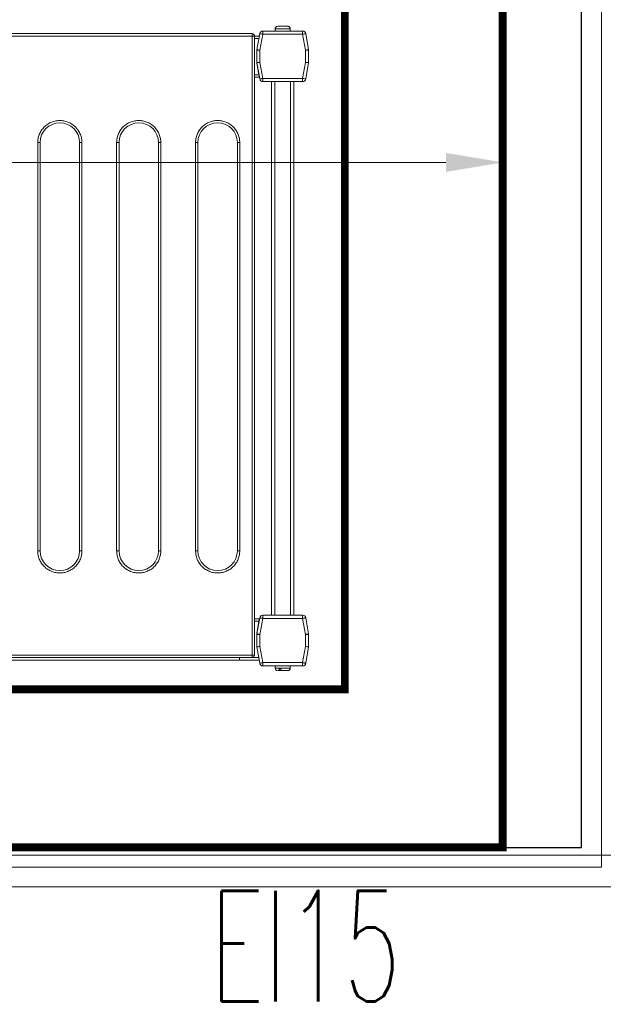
# Model space of a CAD drawing. Header units: millimetres. Extents: x -2074 to 12588, y -3630 to 101167.
# Tile 122 of 256: x 2522 to 2559, y 1347 to 1410. Entities that reach past the tile are written whole.
import ezdxf
from ezdxf.enums import TextEntityAlignment as Align

# ---------------------------------------------------------------- set-up
doc = ezdxf.new("R2010")
doc.units = ezdxf.units.MM
doc.linetypes.add('ACAD_ISO10W100', pattern=[18, 12, -3, 0, -3])
for name, color, linetype, lineweight in [('SelinAr_BUD_osie', 8, 'ACAD_ISO10W100', 18), ('SelinAr_BUD_wymiary', 7, 'Continuous', 18), ('SelinAr_BUD_ściany', 7, 'Continuous', 25), ('SelinAr_BUD_ściany struktura', 8, 'Continuous', 9), ('SelinAr_WYP_komory', 8, 'Continuous', 18), ('SelinAr_WYP_ppoż', 1, 'Continuous', 25)]:
    doc.layers.add(name, color=color, linetype=linetype, lineweight=lineweight)
doc.styles.add('Arch-Dim', font='romans.shx', dxfattribs={"width": 0.75})
doc.styles.add('style1', font='romans.shx', dxfattribs={"width": 0.6})
doc.dimstyles.new('ISO-25 Ania', dxfattribs={"dimtxt": 10, "dimasz": 5, "dimexe": 5, "dimexo": 0.625, "dimtad": 0, "dimrnd": 0.01, "dimtxsty": 'style1', "dimblk": 'ARCHTICK', "dimcen": 5, "dimdle": 5, "dimadec": 0, "dimazin": 0, "dimtfac": 1, "dimtmove": 0, "dimatfit": 3, "dimldrblk": 'ARCHTICK', "dimfxl": 0, "dimarcsym": 0})
doc.dimstyles.new('Standard 50', dxfattribs={"dimscale": 20, "dimtxt": 0.18, "dimasz": 0.18, "dimexe": 0.18, "dimexo": 0.0625, "dimgap": 0.09, "dimtad": 1, "dimdec": 1, "dimzin": 0, "dimdsep": 46, "dimtxsty": 'Arch-Dim', "dimcen": 0.09, "dimclrd": 2, "dimclre": 2, "dimclrt": 1, "dimadec": 0, "dimazin": 0, "dimtfac": 1, "dimtdec": 1, "dimtofl": 0, "dimtmove": 0, "dimatfit": 3, "dimfxl": 0, "dimtolj": 1, "dimtzin": 0, "dimarcsym": 0})

# ---------------------------------------------------------------- blocks, each defined once
blk = doc.blocks.new('_ArchTick')
at = {"color": 0, "linetype": 'ByBlock', "const_width": 0.15}
blk.add_lwpolyline([(-0.5, -0.5), (0.5, 0.5)], dxfattribs=at)
blk = doc.blocks.new('*D455')
at = {"layer": 'Defpoints', "color": 0}
for p in [(2103.157, 1344.741), (2103.157, 554.241), (2670.357, 554.241)]:
    blk.add_point(p, dxfattribs=at)
at = {"layer": 'SelinAr_BUD_wymiary', "color": 0, "lineweight": -2}
for p, q in [((2670.357, 1349.741), (2670.357, 962.116)), ((2665.357, 1344.741), (2675.357, 1344.741)), ((2670.357, 549.241), (2670.357, 936.866)), ((2665.357, 554.241), (2675.357, 554.241))]:
    blk.add_line(p, q, dxfattribs=at)
at = {"layer": 'SelinAr_BUD_wymiary', "color": 0, "lineweight": -2, "xscale": 5, "yscale": 5, "zscale": 5}
for p, rotation in [((2670.357, 1344.741), 90), ((2670.357, 554.241), 270)]:
    blk.add_blockref('_ArchTick', p, dxfattribs=dict(at, rotation=rotation))
at = {"layer": 'SelinAr_BUD_wymiary', "color": 0, "insert": (2670.357, 949.491), "char_height": 10, "attachment_point": 5, "rotation": 90, "style": 'style1'}
blk.add_mtext('790,5', dxfattribs=at)
blk = doc.blocks.new('*D427')
at = {"color": 2, "lineweight": -2}
for p, q in [((0, 1.25), (0, 46.971)), ((180, 1.25), (180, 46.971)), ((176.4, 43.371), (3.6, 43.371))]:
    blk.add_line(p, q, dxfattribs=at)
at = {"color": 2}
for points in [[(3.6, 43.971), (3.6, 42.771), (0, 43.371)], [(176.4, 43.971), (176.4, 42.771), (180, 43.371)]]:
    blk.add_solid(points, dxfattribs=at)
at = {"layer": 'Defpoints', "color": 0}
for p in [(0, 43.371), (0, 0), (180, 0)]:
    blk.add_point(p, dxfattribs=at)
at = {"color": 1, "insert": (90, 46.971), "char_height": 3.6, "attachment_point": 5, "style": 'Arch-Dim'}
blk.add_mtext('\\A1;180.0', dxfattribs=at)
blk = doc.blocks.new('*U624')
at = {"ltscale": 4}
blk.add_line((-50, 0), (1785.402, 0), dxfattribs=at)
blk = doc.blocks.new('*U382')
at = {"lineweight": 15}
for p, q in [((1.726, 0), (1.819, 0)), ((0.182, -0.465), (0, -1.5)), ((0.182, -0.474), (0, -1.509)), ((0.379, -0.509), (0.2, -1.526)), ((2.904, -0.3), (0.379, -0.3)), ((0.379, -0.309), (0.379, -0.509)), ((2.904, -0.309), (0.379, -0.309)), ((2.904, -0.509), (0.379, -0.509)), ((1.167, -0.15), (1.167, -0.3)), ((2.117, -0.15), (1.167, -0.15)), ((1.876, -0.12), (1.765, -0.12)), ((2.117, -0.3), (2.117, -0.15)), ((2.904, -0.509), (2.904, -0.309)), ((3.083, -1.526), (2.904, -0.509)), ((3.283, -1.5), (3.101, -0.465)), ((3.283, -1.509), (3.101, -0.474)), ((4.383, -0.675), (3.138, -0.675)), ((4.383, -0.825), (3.164, -0.825)), ((3.583, -0.985), (3.433, -0.985)), ((3.433, -0.985), (3.433, -40.185)), ((3.583, -0.879), (3.583, -0.835)), ((42.983, -0.835), (3.583, -0.835)), ((3.583, -0.985), (3.583, -0.879)), ((3.583, -0.985), (3.583, -40.185)), ((42.983, -0.985), (3.583, -0.985)), ((4.383, -0.675), (151.283, -0.675)), ((4.383, -0.825), (4.383, -0.675)), ((4.383, -0.825), (151.283, -0.825)), ((4.383, -0.835), (4.383, -0.825)), ((0, -1.5), (0, -2.3)), ((0, -1.509), (0, -2.291)), ((0.2, -1.526), (0.2, -2.291)), ((3.083, -2.291), (3.083, -1.526)), ((3.283, -1.509), (3.283, -1.5)), ((3.283, -2.291), (3.283, -1.509)), ((0, -2.291), (0.2, -2.291)), ((0, -2.3), (0, -2.302)), ((0.003, -2.326), (0.182, -3.343)), ((0.2, -2.291), (0.379, -3.309)), ((2.904, -3.309), (3.083, -2.291)), ((3.083, -2.291), (3.283, -2.291)), ((3.101, -3.343), (3.28, -2.326)), ((3.283, -2.375), (3.151, -3.125)), ((3.283, -2.3), (3.283, -2.291)), ((3.283, -2.3), (3.283, -2.375)), ((3.283, -2.301), (3.283, -2.3)), ((0.379, -3.309), (2.904, -3.309)), ((0.379, -3.309), (0.379, -3.509)), ((0.379, -3.509), (2.904, -3.509)), ((0.942, -3.509), (0.942, -37.3)), ((1.142, -3.509), (1.142, -37.3)), ((2.142, -3.509), (2.142, -37.3)), ((2.342, -3.509), (2.342, -37.3)), ((2.904, -3.509), (2.904, -3.309)), ((3.433, -3.275), (3.125, -3.275)), ((3.433, -3.125), (3.151, -3.125)), ((0.379, -37.3), (0.379, -37.5)), ((2.904, -37.3), (0.379, -37.3)), ((2.904, -37.5), (2.904, -37.3)), ((0.182, -37.465), (0, -38.5)), ((0, -38.5), (0.182, -37.465)), ((0.379, -37.5), (0.2, -38.517)), ((2.904, -37.5), (0.379, -37.5)), ((3.083, -38.517), (2.904, -37.5)), ((3.283, -38.5), (3.101, -37.465)), ((3.433, -37.575), (3.125, -37.575)), ((3.151, -37.725), (3.283, -38.475)), ((3.433, -37.725), (3.151, -37.725)), ((0, -38.5), (0, -39.283)), ((0, -39.3), (0, -38.5)), ((0.2, -38.517), (0.2, -39.283)), ((3.083, -39.283), (3.083, -38.517)), ((3.283, -38.475), (3.283, -38.5)), ((3.283, -39.283), (3.283, -38.5)), ((0, -39.283), (0.2, -39.283)), ((0.182, -40.335), (0, -39.3)), ((0.003, -39.317), (0.182, -40.335)), ((0.2, -39.283), (0.379, -40.3)), ((2.904, -40.3), (3.083, -39.283)), ((3.083, -39.283), (3.283, -39.283)), ((3.101, -40.335), (3.28, -39.317)), ((3.283, -39.3), (3.28, -39.317)), ((3.283, -39.283), (3.283, -39.3)), ((0.379, -40.3), (2.904, -40.3)), ((0.379, -40.3), (0.379, -40.5)), ((0.379, -40.5), (2.904, -40.5)), ((1.167, -40.5), (1.167, -40.65)), ((2.117, -40.65), (2.117, -40.5)), ((2.904, -40.5), (2.904, -40.3)), ((3.433, -40.175), (3.129, -40.175)), ((3.433, -40.025), (3.155, -40.025)), ((3.433, -40.185), (3.583, -40.185)), ((3.583, -40.185), (42.983, -40.185)), ((3.583, -40.185), (3.583, -40.332)), ((3.583, -40.332), (3.583, -40.335)), ((3.583, -40.335), (42.983, -40.335)), ((1.167, -40.65), (2.117, -40.65)), ((1.17, -40.68), (1.173, -40.68)), ((2.11, -40.68), (2.114, -40.68))]:
    blk.add_line(p, q, dxfattribs=at)
at = {"color": 253, "lineweight": 15}
for p, q in [((4.363, -33.435), (4.363, -7.585)), ((4.363, -7.585), (4.513, -7.585)), ((4.513, -33.435), (4.513, -7.585)), ((7.013, -7.585), (7.013, -33.435)), ((7.163, -7.585), (7.013, -7.585)), ((7.163, -7.585), (7.163, -33.435)), ((9.363, -33.435), (9.363, -7.585)), ((9.363, -7.585), (9.513, -7.585)), ((9.513, -33.435), (9.513, -7.585)), ((12.013, -7.585), (12.013, -33.435)), ((12.163, -7.585), (12.013, -7.585)), ((12.163, -7.585), (12.163, -33.435)), ((14.363, -33.435), (14.363, -7.585)), ((14.363, -7.585), (14.513, -7.585)), ((14.513, -33.435), (14.513, -7.585)), ((17.013, -7.585), (17.013, -33.435)), ((17.163, -7.585), (17.013, -7.585)), ((17.163, -7.585), (17.163, -33.435)), ((4.513, -33.435), (4.363, -33.435)), ((7.163, -33.435), (7.013, -33.435)), ((9.513, -33.435), (9.363, -33.435)), ((12.163, -33.435), (12.013, -33.435)), ((14.513, -33.435), (14.363, -33.435)), ((17.163, -33.435), (17.013, -33.435))]:
    blk.add_line(p, q, dxfattribs=at)
at = {"lineweight": 15, "flags": 128}
for points in [[(0.379, -0.509), (0.341, -0.502), (0.304, -0.495), (0.27, -0.489), (0.24, -0.484), (0.216, -0.48), (0.197, -0.477), (0.186, -0.475), (0.182, -0.474)], [(3.101, -0.474), (3.097, -0.475), (3.086, -0.477), (3.068, -0.48), (3.043, -0.484), (3.013, -0.489), (2.979, -0.495), (2.942, -0.502), (2.904, -0.509)], [(0, -1.509), (0.003, -1.509), (0.012, -1.51), (0.027, -1.511), (0.047, -1.513), (0.071, -1.515), (0.1, -1.517), (0.132, -1.52), (0.165, -1.523), (0.2, -1.526)], [(3.083, -1.526), (3.122, -1.523), (3.16, -1.52), (3.194, -1.517), (3.225, -1.514), (3.249, -1.512), (3.268, -1.51), (3.279, -1.509), (3.283, -1.509)], [(0.2, -2.291), (0.162, -2.298), (0.125, -2.305), (0.091, -2.311), (0.061, -2.316), (0.036, -2.32), (0.018, -2.323), (0.007, -2.325), (0.003, -2.326)], [(3.28, -2.326), (3.276, -2.325), (3.265, -2.323), (3.247, -2.32), (3.222, -2.316), (3.193, -2.311), (3.159, -2.305), (3.122, -2.298), (3.083, -2.291)], [(0.182, -3.343), (0.186, -3.343), (0.197, -3.341), (0.216, -3.338), (0.24, -3.333), (0.27, -3.328), (0.304, -3.322), (0.341, -3.316), (0.379, -3.309)], [(2.904, -3.309), (2.942, -3.316), (2.979, -3.322), (3.013, -3.328), (3.043, -3.333), (3.068, -3.338), (3.086, -3.341), (3.097, -3.343), (3.101, -3.343)], [(3.151, -3.125), (3.146, -3.154), (3.141, -3.182), (3.136, -3.208), (3.132, -3.231), (3.129, -3.25), (3.127, -3.264), (3.125, -3.272), (3.125, -3.275)], [(0.379, -37.5), (0.341, -37.493), (0.304, -37.487), (0.27, -37.481), (0.24, -37.475), (0.216, -37.471), (0.197, -37.468), (0.186, -37.466), (0.182, -37.465)], [(3.101, -37.465), (3.097, -37.466), (3.086, -37.468), (3.068, -37.471), (3.043, -37.475), (3.013, -37.481), (2.979, -37.487), (2.942, -37.493), (2.904, -37.5)], [(3.125, -37.575), (3.125, -37.578), (3.127, -37.586), (3.129, -37.6), (3.132, -37.619), (3.136, -37.642), (3.141, -37.668), (3.146, -37.696), (3.151, -37.725)], [(0, -38.5), (0.004, -38.5), (0.015, -38.501), (0.034, -38.503), (0.059, -38.505), (0.089, -38.508), (0.123, -38.511), (0.161, -38.514), (0.2, -38.517)], [(3.083, -38.517), (3.118, -38.514), (3.152, -38.512), (3.183, -38.509), (3.212, -38.506), (3.236, -38.504), (3.256, -38.502), (3.271, -38.501), (3.28, -38.5), (3.283, -38.5)], [(0.2, -39.283), (0.162, -39.289), (0.125, -39.296), (0.091, -39.302), (0.061, -39.307), (0.036, -39.311), (0.018, -39.315), (0.007, -39.317), (0.003, -39.317)], [(3.28, -39.317), (3.276, -39.317), (3.265, -39.315), (3.247, -39.311), (3.222, -39.307), (3.193, -39.302), (3.159, -39.296), (3.122, -39.289), (3.083, -39.283)], [(0.182, -40.335), (0.186, -40.334), (0.197, -40.332), (0.216, -40.329), (0.24, -40.325), (0.27, -40.319), (0.304, -40.313), (0.341, -40.307), (0.379, -40.3)], [(2.904, -40.3), (2.942, -40.307), (2.979, -40.313), (3.013, -40.319), (3.043, -40.325), (3.068, -40.329), (3.086, -40.332), (3.097, -40.334), (3.101, -40.335)]]:
    blk.add_lwpolyline(points, dxfattribs=at)
at = {"lineweight": 15}
for centre, radius, start, end in [((0.379, -0.5), 0.2, 90, 170), ((0.379, -0.509), 0.2, 90, 170), ((1.317, -0.15), 0.15, 90, 180), ((1.967, -0.15), 0.15, 0, 90), ((2.904, -0.5), 0.2, 10, 90), ((2.904, -0.509), 0.2, 10, 90), ((3.583, -0.985), 0.15, 90, 180), ((0.2, -2.291), 0.2, 180, 190), ((3.083, -2.291), 0.2, 350, 0), ((0.379, -3.309), 0.2, 190, 270), ((2.904, -3.309), 0.2, 270, 350), ((0.379, -37.5), 0.2, 90, 170), ((0.379, -37.5), 0.2, 90, 170), ((2.904, -37.5), 0.2, 10, 90), ((0.2, -39.283), 0.2, 180, 190), ((3.083, -39.283), 0.2, 350, 0), ((0.379, -40.3), 0.2, 190, 270), ((0.379, -40.3), 0.2, 190, 270), ((2.904, -40.3), 0.2, 270, 350), ((1.317, -40.65), 0.15, 180, 191.53696), ((1.967, -40.65), 0.15, 348.46304, 0)]:
    blk.add_arc(centre, radius, start, end, dxfattribs=at)
at = {"color": 253, "lineweight": 15}
for centre, start, end in [((5.763, -7.585), 0, 180), ((10.763, -7.585), 0, 180), ((15.763, -7.585), 0, 180), ((5.763, -33.435), 180, 0), ((10.763, -33.435), 180, 0), ((15.763, -33.435), 180, 0)]:
    blk.add_arc(centre, 1.25, start, end, dxfattribs=at)
at = {"lineweight": 15}
for points, knots in [([(1.708, 0), (1.672, 0), (1.597, 0), (1.486, 0), (1.395, 0), (1.338, 0), (1.312, 0), (1.318, 0), (1.319, 0)], [0, 0, 0, 0, 0.188945, 0.389816, 0.590684, 0.779625, 0.968579, 1, 1, 1, 1]), ([(1.765, -0.12), (1.763, -0.104), (1.759, -0.072), (1.746, -0.033), (1.729, -0.006), (1.715, -0.002), (1.708, 0)], [0, 0, 0, 0, 0.243636, 0.487267, 0.73198, 1, 1, 1, 1]), ([(1.921, 0), (1.915, 0), (1.893, 0), (1.849, 0), (1.819, 0)], [0, 0, 0, 0, 0.31192, 1, 1, 1, 1]), ([(1.819, 0), (1.826, -0.002), (1.839, -0.005), (1.856, -0.031), (1.87, -0.07), (1.874, -0.103), (1.876, -0.12)], [0, 0, 0, 0, 0.250222, 0.500532, 0.748158, 1, 1, 1, 1]), ([(3.433, -40.183), (3.435, -40.202), (3.439, -40.24), (3.467, -40.28), (3.497, -40.305), (3.523, -40.32), (3.553, -40.329), (3.573, -40.331), (3.583, -40.332)], [0, 0, 0, 0, 0.238266, 0.485424, 0.612038, 0.739974, 0.869231, 1, 1, 1, 1]), ([(1.173, -40.68), (1.178, -40.696), (1.188, -40.728), (1.223, -40.767), (1.268, -40.794), (1.304, -40.798), (1.322, -40.8)], [0, 0, 0, 0, 0.243643, 0.487245, 0.731956, 1, 1, 1, 1]), ([(1.322, -40.8), (1.332, -40.8), (1.353, -40.8), (1.43, -40.8), (1.53, -40.8), (1.642, -40.8), (1.753, -40.8), (1.853, -40.8), (1.93, -40.8), (1.951, -40.8), (1.961, -40.8)], [0, 0, 0, 0, 0.121175, 0.250001, 0.378823, 0.5, 0.621177, 0.749999, 0.878825, 1, 1, 1, 1]), ([(1.961, -40.8), (1.978, -40.798), (2.013, -40.795), (2.058, -40.769), (2.094, -40.73), (2.105, -40.697), (2.11, -40.68)], [0, 0, 0, 0, 0.250219, 0.500551, 0.74815, 1, 1, 1, 1])]:
    blk.add_open_spline(points, degree=3, knots=knots, dxfattribs=at)
at = {"color": 253, "lineweight": 15}
for points, knots in [([(4.363, -7.585), (4.368, -7.5), (4.377, -7.324), (4.455, -7.063), (4.584, -6.812), (4.766, -6.588), (4.99, -6.406), (5.241, -6.276), (5.502, -6.201), (5.763, -6.177), (6.024, -6.201), (6.285, -6.276), (6.536, -6.406), (6.76, -6.588), (6.942, -6.812), (7.071, -7.063), (7.149, -7.324), (7.159, -7.5), (7.163, -7.585)], [0, 0, 0, 0, 0.058258, 0.120006, 0.18432, 0.25, 0.315679, 0.379994, 0.441742, 0.5, 0.558258, 0.620006, 0.684321, 0.75, 0.81568, 0.879994, 0.941742, 1, 1, 1, 1]), ([(9.363, -7.585), (9.368, -7.5), (9.377, -7.324), (9.455, -7.063), (9.584, -6.812), (9.766, -6.588), (9.99, -6.406), (10.241, -6.276), (10.502, -6.201), (10.763, -6.177), (11.024, -6.201), (11.285, -6.276), (11.536, -6.406), (11.76, -6.588), (11.942, -6.812), (12.071, -7.063), (12.149, -7.324), (12.159, -7.5), (12.163, -7.585)], [0, 0, 0, 0, 0.058258, 0.120006, 0.18432, 0.25, 0.315679, 0.379994, 0.441742, 0.5, 0.558258, 0.620006, 0.684321, 0.75, 0.81568, 0.879994, 0.941742, 1, 1, 1, 1]), ([(14.363, -7.585), (14.368, -7.5), (14.377, -7.324), (14.455, -7.063), (14.584, -6.812), (14.766, -6.588), (14.99, -6.406), (15.241, -6.276), (15.502, -6.201), (15.763, -6.177), (16.024, -6.201), (16.285, -6.276), (16.536, -6.406), (16.76, -6.588), (16.942, -6.812), (17.071, -7.063), (17.149, -7.324), (17.159, -7.5), (17.163, -7.585)], [0, 0, 0, 0, 0.058258, 0.120006, 0.18432, 0.25, 0.315679, 0.379994, 0.441742, 0.5, 0.558258, 0.620006, 0.684321, 0.75, 0.81568, 0.879994, 0.941742, 1, 1, 1, 1]), ([(7.163, -33.435), (7.159, -33.52), (7.149, -33.696), (7.071, -33.957), (6.942, -34.208), (6.76, -34.432), (6.536, -34.614), (6.285, -34.744), (6.024, -34.819), (5.763, -34.843), (5.502, -34.819), (5.241, -34.744), (4.99, -34.614), (4.766, -34.432), (4.584, -34.208), (4.455, -33.957), (4.377, -33.696), (4.368, -33.52), (4.363, -33.435)], [0, 0, 0, 0, 0.058258, 0.120006, 0.18432, 0.25, 0.31568, 0.379994, 0.441742, 0.5, 0.558258, 0.620006, 0.68432, 0.75, 0.81568, 0.879994, 0.941742, 1, 1, 1, 1]), ([(12.163, -33.435), (12.159, -33.52), (12.149, -33.696), (12.071, -33.957), (11.942, -34.208), (11.76, -34.432), (11.536, -34.614), (11.285, -34.744), (11.024, -34.819), (10.763, -34.843), (10.502, -34.819), (10.241, -34.744), (9.99, -34.614), (9.766, -34.432), (9.584, -34.208), (9.455, -33.957), (9.377, -33.696), (9.368, -33.52), (9.363, -33.435)], [0, 0, 0, 0, 0.058258, 0.120006, 0.18432, 0.25, 0.31568, 0.379994, 0.441742, 0.5, 0.558258, 0.620006, 0.68432, 0.75, 0.81568, 0.879994, 0.941742, 1, 1, 1, 1]), ([(17.163, -33.435), (17.159, -33.52), (17.149, -33.696), (17.071, -33.957), (16.942, -34.208), (16.76, -34.432), (16.536, -34.614), (16.285, -34.744), (16.024, -34.819), (15.763, -34.843), (15.502, -34.819), (15.241, -34.744), (14.99, -34.614), (14.766, -34.432), (14.584, -34.208), (14.455, -33.957), (14.377, -33.696), (14.368, -33.52), (14.363, -33.435)], [0, 0, 0, 0, 0.058258, 0.120006, 0.18432, 0.25, 0.31568, 0.379994, 0.441742, 0.5, 0.558258, 0.620006, 0.68432, 0.75, 0.81568, 0.879994, 0.941742, 1, 1, 1, 1])]:
    blk.add_open_spline(points, degree=3, knots=knots, dxfattribs=at)
blk = doc.blocks.new('*D750')
at = {"layer": 'Defpoints', "color": 0}
for p in [(2557.157, 1432.241), (2557.157, 1357.241), (2567.157, 1357.241)]:
    blk.add_point(p, dxfattribs=at)
at = {"layer": 'SelinAr_BUD_wymiary', "color": 0, "lineweight": -2}
for p, q in [((2562.157, 1432.241), (2565.438, 1443.179)), ((2565.438, 1443.179), (2566.688, 1443.179)), ((2557.157, 1422.241), (2557.157, 1437.241)), ((2567.157, 1422.241), (2567.157, 1437.241)), ((2572.157, 1432.241), (2552.157, 1432.241))]:
    blk.add_line(p, q, dxfattribs=at)
at = {"layer": 'SelinAr_BUD_wymiary', "color": 0, "lineweight": -2, "xscale": 5, "yscale": 5, "zscale": 5, "rotation": 180}
blk.add_blockref('_ArchTick', (2557.157, 1432.241), dxfattribs=at)
at = {"layer": 'SelinAr_BUD_wymiary', "color": 0, "lineweight": -2, "xscale": 5, "yscale": 5, "zscale": 5}
blk.add_blockref('_ArchTick', (2567.157, 1432.241), dxfattribs=at)
at = {"layer": 'SelinAr_BUD_wymiary', "color": 0, "insert": (2571.741, 1443.179), "char_height": 10, "attachment_point": 5, "style": 'style1'}
blk.add_mtext('10', dxfattribs=at)
blk = doc.blocks.new('*D751')
at = {"layer": 'Defpoints', "color": 0}
for p in [(2552.157, 1432.241), (2552.157, 1357.241), (2557.157, 1357.241)]:
    blk.add_point(p, dxfattribs=at)
at = {"layer": 'SelinAr_BUD_wymiary', "color": 0, "lineweight": -2}
for p, q in [((2554.657, 1432.241), (2557.938, 1443.179)), ((2557.938, 1443.179), (2559.188, 1443.179)), ((2552.157, 1422.241), (2552.157, 1437.241)), ((2557.157, 1422.241), (2557.157, 1437.241)), ((2562.157, 1432.241), (2547.157, 1432.241))]:
    blk.add_line(p, q, dxfattribs=at)
at = {"layer": 'SelinAr_BUD_wymiary', "color": 0, "lineweight": -2, "xscale": 5, "yscale": 5, "zscale": 5, "rotation": 180}
blk.add_blockref('_ArchTick', (2552.157, 1432.241), dxfattribs=at)
at = {"layer": 'SelinAr_BUD_wymiary', "color": 0, "lineweight": -2, "xscale": 5, "yscale": 5, "zscale": 5}
blk.add_blockref('_ArchTick', (2557.157, 1432.241), dxfattribs=at)
at = {"layer": 'SelinAr_BUD_wymiary', "color": 0, "insert": (2561.813, 1443.179), "char_height": 10, "attachment_point": 5, "style": 'style1'}
blk.add_mtext('5', dxfattribs=at)
blk = doc.blocks.new('*D752')
at = {"layer": 'Defpoints', "color": 0}
for p in [(2542.157, 1547.241), (2542.157, 1432.241), (2552.157, 1357.241)]:
    blk.add_point(p, dxfattribs=at)
at = {"layer": 'SelinAr_BUD_wymiary', "color": 0, "lineweight": -2}
for p, q in [((2542.157, 1442.241), (2542.157, 1427.241)), ((2552.157, 1422.241), (2552.157, 1437.241)), ((2557.157, 1432.241), (2537.157, 1432.241)), ((2547.157, 1432.241), (2550.438, 1421.304)), ((2550.438, 1421.304), (2551.688, 1421.304))]:
    blk.add_line(p, q, dxfattribs=at)
at = {"layer": 'SelinAr_BUD_wymiary', "color": 0, "lineweight": -2, "xscale": 5, "yscale": 5, "zscale": 5, "rotation": 180}
blk.add_blockref('_ArchTick', (2542.157, 1432.241), dxfattribs=at)
at = {"layer": 'SelinAr_BUD_wymiary', "color": 0, "lineweight": -2, "xscale": 5, "yscale": 5, "zscale": 5}
blk.add_blockref('_ArchTick', (2552.157, 1432.241), dxfattribs=at)
at = {"layer": 'SelinAr_BUD_wymiary', "color": 0, "insert": (2556.741, 1421.304), "char_height": 10, "attachment_point": 5, "style": 'style1'}
blk.add_mtext('10', dxfattribs=at)
blk = doc.blocks.new('*D818')
at = {"layer": 'Defpoints', "color": 0}
for p in [(2427.157, 1547.241), (2472.157, 1367.241), (2542.157, 1367.241)]:
    blk.add_point(p, dxfattribs=at)
at = {"layer": 'SelinAr_BUD_wymiary', "color": 0, "lineweight": -2}
for p, q in [((2472.157, 1552.241), (2472.157, 1465.152)), ((2462.157, 1547.241), (2477.157, 1547.241)), ((2472.157, 1362.241), (2472.157, 1449.33)), ((2482.157, 1367.241), (2467.157, 1367.241))]:
    blk.add_line(p, q, dxfattribs=at)
at = {"layer": 'SelinAr_BUD_wymiary', "color": 0, "lineweight": -2, "xscale": 5, "yscale": 5, "zscale": 5}
for p, rotation in [((2472.157, 1547.241), 90), ((2472.157, 1367.241), 270)]:
    blk.add_blockref('_ArchTick', p, dxfattribs=dict(at, rotation=rotation))
at = {"layer": 'SelinAr_BUD_wymiary', "color": 0, "insert": (2472.157, 1457.241), "char_height": 10, "attachment_point": 5, "rotation": 90, "style": 'style1'}
blk.add_mtext('180', dxfattribs=at)
blk = doc.blocks.new('*D819')
at = {"layer": 'Defpoints', "color": 0}
for p in [(2542.157, 1367.241), (2472.157, 1357.241), (2552.157, 1357.241)]:
    blk.add_point(p, dxfattribs=at)
at = {"layer": 'SelinAr_BUD_wymiary', "color": 0, "lineweight": -2}
for p, q in [((2472.157, 1372.241), (2472.157, 1352.241)), ((2482.157, 1367.241), (2467.157, 1367.241)), ((2461.219, 1365.522), (2461.219, 1366.772)), ((2472.157, 1362.241), (2461.219, 1365.522)), ((2482.157, 1357.241), (2467.157, 1357.241))]:
    blk.add_line(p, q, dxfattribs=at)
at = {"layer": 'SelinAr_BUD_wymiary', "color": 0, "lineweight": -2, "xscale": 5, "yscale": 5, "zscale": 5}
for p, rotation in [((2472.157, 1367.241), 90), ((2472.157, 1357.241), 270)]:
    blk.add_blockref('_ArchTick', p, dxfattribs=dict(at, rotation=rotation))
at = {"layer": 'SelinAr_BUD_wymiary', "color": 0, "insert": (2461.219, 1371.826), "char_height": 10, "attachment_point": 5, "rotation": 90, "style": 'style1'}
blk.add_mtext('10', dxfattribs=at)
blk = doc.blocks.new('*U425')
at = {"const_width": 0.5}
blk.add_lwpolyline([(125, 190), (125, 200), (180, 200), (180, 0), (0, 0), (0, 200), (55, 200), (55, 190), (10, 190), (10, 10), (170, 10), (170, 190)], close=True, dxfattribs=at)
dim = blk.add_linear_dim(base=(0, 43.371), p1=(180, 0), p2=(0, 0), dimstyle='Standard 50', override={"dimfxl": 50, "dimfxlon": 1})
dim.commit()
dim.dimension.update_dxf_attribs({"geometry": '*D427', "text_midpoint": (90, 46.971)})

msp = doc.modelspace()

# ---------------------------------------------------------------- linework, layer by layer
at = {"layer": 'SelinAr_BUD_ściany'}
msp.add_lwpolyline([(2202.157, 1357.241), (2557.157, 1357.241), (2557.157, 1565.241), (2567.157, 1565.241), (2567.157, 1522.241), (2817.157, 1522.241), (2817.157, 1670.241), (2567.157, 1670.241), (2567.157, 1665.241), (2557.157, 1665.241), (2557.157, 1685.241), (2567.157, 1685.241), (2567.157, 1680.241), (2817.157, 1680.241), (2817.157, 1860.241)], dxfattribs=at)
at = {"layer": 'SelinAr_BUD_ściany struktura'}
for points in [[(2103.157, 1355.991), (2193.407, 1355.991), (2193.407, 1448.491), (2113.407, 1448.491), (2113.407, 1455.991), (2193.407, 1455.991), (2193.407, 1615.991), (2200.907, 1615.991), (2200.907, 1355.991), (2558.407, 1355.991), (2558.407, 1565.241)], [(2559.657, 1565.241), (2559.657, 1354.741), (2199.657, 1354.741), (2199.657, 1614.741), (2194.657, 1614.741), (2194.657, 1454.741), (2114.657, 1454.741), (2114.657, 1449.741), (2194.657, 1449.741), (2194.657, 1354.741), (2103.157, 1354.741)]]:
    msp.add_lwpolyline(points, dxfattribs=at)

# ---------------------------------------------------------------- block references
at = {"layer": 'SelinAr_BUD_osie'}
msp.add_blockref('*U624', (1701.955, 1356.741), dxfattribs=at)
at = {"layer": 'SelinAr_WYP_komory'}
msp.add_blockref('*U425', (2372.157, 1357.241), dxfattribs=at)
at = {"layer": 'SelinAr_WYP_komory', "linetype": 'Continuous', "lineweight": 25, "rotation": 180}
msp.add_blockref('*U382', (2539.861, 1368.43), dxfattribs=at)

# ---------------------------------------------------------------- texts
at = {"layer": 'SelinAr_WYP_ppoż', "style": 'style1', "width": 0.6}
msp.add_text('EI15', height=7, dxfattribs=at).set_placement((2539.657, 1350.991), align=Align.MIDDLE_CENTER)

# ---------------------------------------------------------------- dimensions: what is measured, and where the dimension line sits
at = {"layer": 'SelinAr_BUD_wymiary'}
for base, p1, p2, override, picture, middle in [((2472.157, 1367.241), (2427.157, 1547.241), (2542.157, 1367.241), {"dimtmove": 1, "dimfxl": 10, "dimarcsym": 2}, '*D818', (2472.157, 1457.241)), ((2472.157, 1357.241), (2542.157, 1367.241), (2552.157, 1357.241), {"dimtmove": 1, "dimfxl": 10, "dimarcsym": 2}, '*D819', (2461.219, 1367.397)), ((2670.357, 554.241), (2103.157, 1344.741), (2103.157, 554.241), {"dimarcsym": 2}, '*D455', (2670.357, 949.491))]:
    dim = msp.add_linear_dim(base=base, p1=p1, p2=p2, angle=90, dimstyle='ISO-25 Ania', override=override, dxfattribs=at)
    dim.commit()
    dim.dimension.update_dxf_attribs({"geometry": picture, "text_midpoint": middle})
for base, p1, p2, picture, middle in [((2542.157, 1432.241), (2552.157, 1357.241), (2542.157, 1547.241), '*D752', (2552.313, 1421.304)), ((2552.157, 1432.241), (2557.157, 1357.241), (2552.157, 1357.241), '*D751', (2559.813, 1443.179)), ((2557.157, 1432.241), (2567.157, 1357.241), (2557.157, 1357.241), '*D750', (2567.313, 1443.179))]:
    dim = msp.add_linear_dim(base=base, p1=p1, p2=p2, dimstyle='ISO-25 Ania', override={"dimtmove": 1, "dimfxl": 10, "dimarcsym": 2}, dxfattribs=at)
    dim.commit()
    dim.dimension.update_dxf_attribs({"geometry": picture, "text_midpoint": middle})

doc.saveas('drawing.dxf')
